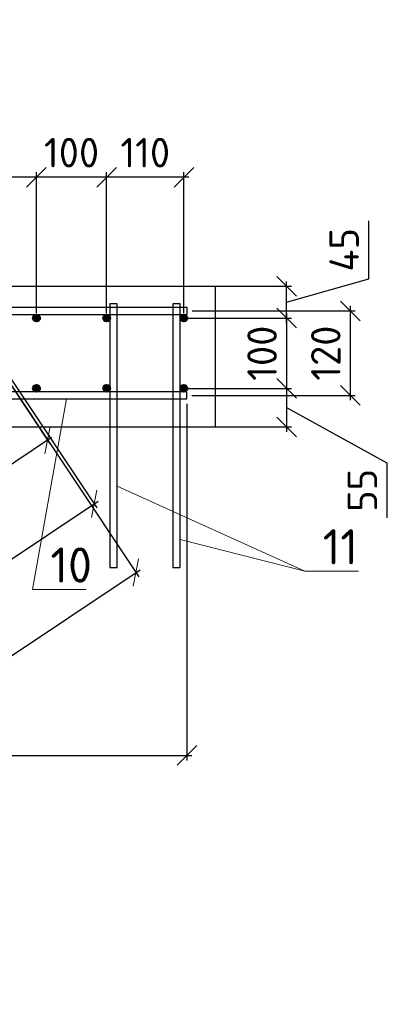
# Model space of a CAD drawing. Header units: millimetres. Extents: x 125896 to 2572636, y -120305 to 130347.
# Tile 154 of 256: x 407614 to 410298, y -103709 to -96705. Entities that reach past the tile are written whole.
import ezdxf

# ---------------------------------------------------------------- set-up
doc = ezdxf.new("R2010")
doc.units = ezdxf.units.MM
doc.linetypes.add('CENTER', pattern=[2, 1.25, -0.25, 0.25, -0.25])
for name, color, linetype, lineweight in [('Арматура', 152, 'Continuous', 40), ('ОСИ', 7, 'CENTER', 15), ('Столовая Двери и окна', 7, 'Continuous', 15)]:
    doc.layers.add(name, color=color, linetype=linetype, lineweight=lineweight)
doc.layers.add('Столовая - обозначения', color=7, linetype='Continuous')
doc.styles.get("Standard").update_dxf_attribs({"font": 'isocpeur.ttf'})
doc.styles.add('ГОСТ', font='isocpeur.ttf')
doc.dimstyles.new('Осевые', dxfattribs={"dimscale": 0.7, "dimtxt": 450, "dimasz": 400, "dimexe": 100, "dimexo": 100, "dimgap": 100, "dimtad": 1, "dimdec": 0, "dimzin": 0, "dimdsep": 46, "dimtxsty": 'Standard', "dimblk": 'OBLIQUE', "dimcen": 9, "dimdle": 100, "dimazin": 0, "dimtm": 1e-09, "dimtfac": 1, "dimtdec": 0, "dimtofl": 0, "dimtmove": 0, "dimatfit": 3, "dimfxl": 1, "dimtolj": 1, "dimtzin": 0, "dimarcsym": 0})

# ---------------------------------------------------------------- blocks, each defined once
blk = doc.blocks.new('_OBLIQUE')
at = {"color": 0, "linetype": 'ByBlock'}
blk.add_line((-0.5, -0.5), (0.5, 0.5), dxfattribs=at)
blk = doc.blocks.new('*D1108')
at = {"layer": 'Defpoints', "color": 0, "linetype": 'ByBlock', "lineweight": 20, "ltscale": 13, "transparency": 16777216}
for p in [(407525.1, -99219.5, -900), (408145, -100149.3), (385633.9, -113813.7, -900)]:
    blk.add_point(p, dxfattribs=at)
at = {"layer": 'ОСИ', "color": 0, "linetype": 'ByBlock', "lineweight": -2, "ltscale": 13, "transparency": 16777216}
for p, q in [((407544.5, -99248.6), (408164.4, -100178.4)), ((386224.6, -114762.9), (408174.1, -100129.9)), ((385653.3, -113842.8), (386273.2, -114772.6))]:
    blk.add_line(p, q, dxfattribs=at)
at = {"layer": 'ОСИ', "color": 0, "linetype": 'ByBlock', "lineweight": -2, "ltscale": 13, "transparency": 16777216, "xscale": 140, "yscale": 140, "zscale": 140}
for p, rotation in [((408145, -100149.3), 33.69006752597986), ((386253.8, -114743.5), 213.6900675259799)]:
    blk.add_blockref('_OBLIQUE', p, dxfattribs=dict(at, rotation=rotation))
at = {"layer": 'ОСИ', "color": 0, "linetype": 'ByBlock', "ltscale": 13, "transparency": 16777216, "insert": (397102.3, -107300.8), "char_height": 210, "attachment_point": 5, "rotation": 33.69007}
blk.add_mtext('\\A1;5262', dxfattribs=at)
blk = doc.blocks.new('*D1109')
at = {"layer": 'Defpoints', "color": 0, "linetype": 'ByBlock', "lineweight": 20, "ltscale": 13, "transparency": 16777216}
for p in [(407212.6, -98792.8, -995.9), (408442.9, -100638.3), (384655.8, -113830.7, -995.9)]:
    blk.add_point(p, dxfattribs=at)
at = {"layer": 'ОСИ', "color": 0, "linetype": 'ByBlock', "lineweight": -2, "ltscale": 13, "transparency": 16777216}
for p, q in [((407232, -98822), (408462.4, -100667.4)), ((385857, -115695.6), (408472.1, -100618.9)), ((384675.2, -113859.9), (385905.5, -115705.3))]:
    blk.add_line(p, q, dxfattribs=at)
at = {"layer": 'ОСИ', "color": 0, "linetype": 'ByBlock', "lineweight": -2, "ltscale": 13, "transparency": 16777216, "xscale": 140, "yscale": 140, "zscale": 140}
for p, rotation in [((408442.9, -100638.3), 33.69006752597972), ((385886.1, -115676.2), 213.6900675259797)]:
    blk.add_blockref('_OBLIQUE', p, dxfattribs=dict(at, rotation=rotation))
at = {"layer": 'ОСИ', "color": 0, "linetype": 'ByBlock', "ltscale": 13, "transparency": 16777216, "insert": (397067.4, -108011.7), "char_height": 210, "attachment_point": 5, "rotation": 33.69007}
blk.add_mtext('\\A1;5422', dxfattribs=at)
blk = doc.blocks.new('*D1084')
at = {"layer": 'Defpoints', "color": 0, "linetype": 'ByBlock', "lineweight": 20, "ltscale": 13, "transparency": 16777216}
for p in [(407527.3, -99267.1, 95.9), (407812.6, -99695.2), (406777.3, -99767.1, 95.9)]:
    blk.add_point(p, dxfattribs=at)
at = {"layer": 'ОСИ', "color": 0, "linetype": 'ByBlock', "lineweight": -2, "ltscale": 13, "transparency": 16777216}
for p, q in [((407546.7, -99296.2), (407832.1, -99724.3)), ((407033.5, -100214.6), (407841.8, -99675.7)), ((406796.7, -99796.2), (407082.1, -100224.3))]:
    blk.add_line(p, q, dxfattribs=at)
at = {"layer": 'ОСИ', "color": 0, "linetype": 'ByBlock', "lineweight": -2, "ltscale": 13, "transparency": 16777216, "xscale": 140, "yscale": 140, "zscale": 140}
for p, rotation in [((407812.6, -99695.2), 33.69006752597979), ((407062.6, -100195.2), 213.6900675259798)]:
    blk.add_blockref('_OBLIQUE', p, dxfattribs=dict(at, rotation=rotation))
at = {"layer": 'ОСИ', "color": 0, "linetype": 'ByBlock', "ltscale": 13, "transparency": 16777216, "insert": (407340.6, -99799.6), "char_height": 210, "attachment_point": 5, "rotation": 33.69007}
blk.add_mtext('\\A1;180', dxfattribs=at)
blk = doc.blocks.new('*D1116')
at = {"layer": 'Defpoints', "color": 0, "linetype": 'ByBlock', "lineweight": 20, "ltscale": 13, "transparency": 16777216}
for p in [(408784.2, -98827.5), (408784.2, -99327.5), (409516.7, -99327.5)]:
    blk.add_point(p, dxfattribs=at)
at = {"layer": 'ОСИ', "color": 0, "linetype": 'ByBlock', "lineweight": -2, "ltscale": 13, "transparency": 16777216}
for p, q in [((408819.2, -98827.5), (409551.7, -98827.5)), ((409516.7, -98792.5), (409516.7, -99362.5)), ((408819.2, -99327.5), (409551.7, -99327.5))]:
    blk.add_line(p, q, dxfattribs=at)
at = {"layer": 'ОСИ', "color": 0, "linetype": 'ByBlock', "lineweight": -2, "ltscale": 13, "transparency": 16777216, "xscale": 140, "yscale": 140, "zscale": 140}
for p, rotation in [((409516.7, -98827.5), 90), ((409516.7, -99327.5), 270)]:
    blk.add_blockref('_OBLIQUE', p, dxfattribs=dict(at, rotation=rotation))
at = {"layer": 'ОСИ', "color": 0, "linetype": 'ByBlock', "ltscale": 13, "transparency": 16777216, "insert": (409341.7, -99077.5), "char_height": 210, "attachment_point": 5, "rotation": 90}
blk.add_mtext('\\A1;100', dxfattribs=at)
blk = doc.blocks.new('*D1087')
at = {"layer": 'Defpoints', "color": 0, "linetype": 'ByBlock', "lineweight": 20, "ltscale": 13, "transparency": 16777216}
for p in [(408784.2, -98601.3), (409516.7, -98601.3), (408784.2, -98827.5)]:
    blk.add_point(p, dxfattribs=at)
at = {"layer": 'ОСИ', "color": 0, "linetype": 'ByBlock', "lineweight": -2, "ltscale": 13, "transparency": 16777216}
for p, q in [((410101.3, -98548.4), (410101.3, -98135.4)), ((409516.7, -98714.4), (410101.3, -98548.4)), ((408819.2, -98601.3), (409551.7, -98601.3)), ((409516.7, -98862.5), (409516.7, -98566.3)), ((408819.2, -98827.5), (409551.7, -98827.5))]:
    blk.add_line(p, q, dxfattribs=at)
at = {"layer": 'ОСИ', "color": 0, "linetype": 'ByBlock', "lineweight": -2, "ltscale": 13, "transparency": 16777216, "xscale": 140, "yscale": 140, "zscale": 140}
for p, rotation in [((409516.7, -98601.3), 90), ((409516.7, -98827.5), 270)]:
    blk.add_blockref('_OBLIQUE', p, dxfattribs=dict(at, rotation=rotation))
at = {"layer": 'ОСИ', "color": 0, "linetype": 'ByBlock', "ltscale": 13, "transparency": 16777216, "insert": (409926.3, -98341.9), "char_height": 210, "attachment_point": 5, "rotation": 90}
blk.add_mtext('\\A1;45', dxfattribs=at)
blk = doc.blocks.new('*D1088')
at = {"layer": 'Defpoints', "color": 0, "linetype": 'ByBlock', "lineweight": 20, "ltscale": 13, "transparency": 16777216}
for p in [(408784.2, -99327.5), (408784.2, -99601.3), (409516.5, -99601.3)]:
    blk.add_point(p, dxfattribs=at)
at = {"layer": 'ОСИ', "color": 0, "linetype": 'ByBlock', "lineweight": -2, "ltscale": 13, "transparency": 16777216}
for p, q in [((409516.5, -99292.5), (409516.5, -99636.3)), ((408819.2, -99327.5), (409551.5, -99327.5)), ((409516.5, -99464.4), (410231.3, -99857)), ((408819.2, -99601.3), (409551.5, -99601.3)), ((410231.3, -99857), (410231.3, -100249))]:
    blk.add_line(p, q, dxfattribs=at)
at = {"layer": 'ОСИ', "color": 0, "linetype": 'ByBlock', "lineweight": -2, "ltscale": 13, "transparency": 16777216, "xscale": 140, "yscale": 140, "zscale": 140}
for p, rotation in [((409516.5, -99327.5), 90), ((409516.5, -99601.3), 270)]:
    blk.add_blockref('_OBLIQUE', p, dxfattribs=dict(at, rotation=rotation))
at = {"layer": 'ОСИ', "color": 0, "linetype": 'ByBlock', "ltscale": 13, "transparency": 16777216, "insert": (410056.3, -100053), "char_height": 210, "attachment_point": 5, "rotation": 90}
blk.add_mtext('\\A1;55', dxfattribs=at)
blk = doc.blocks.new('*D1117')
at = {"layer": 'Defpoints', "color": 0, "linetype": 'ByBlock', "lineweight": 20, "ltscale": 13, "transparency": 16777216}
for p in [(408808, -98776.3), (409970.6, -98776.3), (408805.6, -99377.5)]:
    blk.add_point(p, dxfattribs=at)
at = {"layer": 'ОСИ', "color": 0, "linetype": 'ByBlock', "lineweight": -2, "ltscale": 13, "transparency": 16777216}
for p, q in [((409970.6, -99412.5), (409970.6, -98741.3)), ((408843, -98776.3), (410005.6, -98776.3)), ((408840.6, -99377.5), (410005.6, -99377.5))]:
    blk.add_line(p, q, dxfattribs=at)
at = {"layer": 'ОСИ', "color": 0, "linetype": 'ByBlock', "lineweight": -2, "ltscale": 13, "transparency": 16777216, "xscale": 140, "yscale": 140, "zscale": 140}
for p, rotation in [((409970.6, -98776.3), 90), ((409970.6, -99377.5), 270)]:
    blk.add_blockref('_OBLIQUE', p, dxfattribs=dict(at, rotation=rotation))
at = {"layer": 'ОСИ', "color": 0, "linetype": 'ByBlock', "ltscale": 13, "transparency": 16777216, "insert": (409795.6, -99076.9), "char_height": 210, "attachment_point": 5, "rotation": 90}
blk.add_mtext('\\A1;120', dxfattribs=at)
blk = doc.blocks.new('*D1118')
at = {"layer": 'Defpoints', "color": 0, "linetype": 'ByBlock', "lineweight": 20, "ltscale": 13, "transparency": 16777216}
for p in [(408234.2, -97825.5), (408234.2, -98827.5), (408784.2, -98827.5)]:
    blk.add_point(p, dxfattribs=at)
at = {"layer": 'ОСИ', "color": 0, "linetype": 'ByBlock', "lineweight": -2, "ltscale": 13, "transparency": 16777216}
for p, q in [((408819.2, -97825.5), (408199.2, -97825.5)), ((408234.2, -98792.5), (408234.2, -97790.5)), ((408784.2, -98792.5), (408784.2, -97790.5))]:
    blk.add_line(p, q, dxfattribs=at)
at = {"layer": 'ОСИ', "color": 0, "linetype": 'ByBlock', "lineweight": -2, "ltscale": 13, "transparency": 16777216, "xscale": 140, "yscale": 140, "zscale": 140, "rotation": 180}
blk.add_blockref('_OBLIQUE', (408234.2, -97825.5), dxfattribs=at)
at = {"layer": 'ОСИ', "color": 0, "linetype": 'ByBlock', "lineweight": -2, "ltscale": 13, "transparency": 16777216, "xscale": 140, "yscale": 140, "zscale": 140}
blk.add_blockref('_OBLIQUE', (408784.2, -97825.5), dxfattribs=at)
at = {"layer": 'ОСИ', "color": 0, "linetype": 'ByBlock', "ltscale": 13, "transparency": 16777216, "insert": (408509.2, -97650.5), "char_height": 210, "attachment_point": 5}
blk.add_mtext('\\A1;110', dxfattribs=at)
blk = doc.blocks.new('*D1119')
at = {"layer": 'Defpoints', "color": 0, "linetype": 'ByBlock', "lineweight": 20, "ltscale": 13, "transparency": 16777216}
for p in [(407734.2, -97825.5), (407734.2, -98827.5), (408234.2, -98827.5)]:
    blk.add_point(p, dxfattribs=at)
at = {"layer": 'ОСИ', "color": 0, "linetype": 'ByBlock', "lineweight": -2, "ltscale": 13, "transparency": 16777216}
for p, q in [((408269.2, -97825.5), (407699.2, -97825.5)), ((407734.2, -98792.5), (407734.2, -97790.5)), ((408234.2, -98792.5), (408234.2, -97790.5))]:
    blk.add_line(p, q, dxfattribs=at)
at = {"layer": 'ОСИ', "color": 0, "linetype": 'ByBlock', "lineweight": -2, "ltscale": 13, "transparency": 16777216, "xscale": 140, "yscale": 140, "zscale": 140, "rotation": 180}
blk.add_blockref('_OBLIQUE', (407734.2, -97825.5), dxfattribs=at)
at = {"layer": 'ОСИ', "color": 0, "linetype": 'ByBlock', "lineweight": -2, "ltscale": 13, "transparency": 16777216, "xscale": 140, "yscale": 140, "zscale": 140}
blk.add_blockref('_OBLIQUE', (408234.2, -97825.5), dxfattribs=at)
at = {"layer": 'ОСИ', "color": 0, "linetype": 'ByBlock', "ltscale": 13, "transparency": 16777216, "insert": (407984.2, -97650.5), "char_height": 210, "attachment_point": 5}
blk.add_mtext('\\A1;100', dxfattribs=at)
blk = doc.blocks.new('*D1067')
at = {"layer": 'Defpoints', "color": 0, "linetype": 'ByBlock', "lineweight": 20, "ltscale": 13, "transparency": 16777216}
for p in [(406484.2, -97825.3), (407734.2, -98827.5), (406484.2, -98836.3)]:
    blk.add_point(p, dxfattribs=at)
at = {"layer": 'ОСИ', "color": 0, "linetype": 'ByBlock', "lineweight": -2, "ltscale": 13, "transparency": 16777216}
for p, q in [((407769.2, -97825.3), (406449.2, -97825.3)), ((406484.2, -98801.3), (406484.2, -97790.3)), ((407734.2, -98792.5), (407734.2, -97790.3))]:
    blk.add_line(p, q, dxfattribs=at)
at = {"layer": 'ОСИ', "color": 0, "linetype": 'ByBlock', "lineweight": -2, "ltscale": 13, "transparency": 16777216, "xscale": 140, "yscale": 140, "zscale": 140, "rotation": 180}
blk.add_blockref('_OBLIQUE', (406484.2, -97825.3), dxfattribs=at)
at = {"layer": 'ОСИ', "color": 0, "linetype": 'ByBlock', "lineweight": -2, "ltscale": 13, "transparency": 16777216, "xscale": 140, "yscale": 140, "zscale": 140}
blk.add_blockref('_OBLIQUE', (407734.2, -97825.3), dxfattribs=at)
at = {"layer": 'ОСИ', "color": 0, "linetype": 'ByBlock', "ltscale": 13, "transparency": 16777216, "insert": (407109.2, -97650.3), "char_height": 210, "attachment_point": 5}
blk.add_mtext('\\A1;250', dxfattribs=at)
blk = doc.blocks.new('*D1120')
at = {"layer": 'Defpoints', "color": 0, "linetype": 'ByBlock', "lineweight": 20, "ltscale": 13, "transparency": 16777216}
for p in [(405658, -99402.5), (408805.6, -99402.5), (408805.6, -101938.8)]:
    blk.add_point(p, dxfattribs=at)
at = {"layer": 'ОСИ', "color": 0, "linetype": 'ByBlock', "lineweight": -2, "ltscale": 13, "transparency": 16777216}
for p, q in [((405658, -99437.5), (405658, -101973.8)), ((408805.6, -99437.5), (408805.6, -101973.8)), ((405623, -101938.8), (408840.6, -101938.8))]:
    blk.add_line(p, q, dxfattribs=at)
at = {"layer": 'ОСИ', "color": 0, "linetype": 'ByBlock', "lineweight": -2, "ltscale": 13, "transparency": 16777216, "xscale": 140, "yscale": 140, "zscale": 140, "rotation": 180}
blk.add_blockref('_OBLIQUE', (405658, -101938.8), dxfattribs=at)
at = {"layer": 'ОСИ', "color": 0, "linetype": 'ByBlock', "lineweight": -2, "ltscale": 13, "transparency": 16777216, "xscale": 140, "yscale": 140, "zscale": 140}
blk.add_blockref('_OBLIQUE', (408805.6, -101938.8), dxfattribs=at)
at = {"layer": 'ОСИ', "color": 0, "linetype": 'ByBlock', "ltscale": 13, "transparency": 16777216, "insert": (407231.8, -101763.8), "char_height": 210, "attachment_point": 5}
blk.add_mtext('\\A1;630', dxfattribs=at)

msp = doc.modelspace()

# ---------------------------------------------------------------- hatches: boundary and pattern name
at = {"layer": 'Арматура'}
h = msp.add_hatch(color=256, dxfattribs=at)
edge = h.paths.add_edge_path()
edge.add_arc((407734.2, -98827.5), 25, 0, 360)
h = msp.add_hatch(color=256, dxfattribs=at)
edge = h.paths.add_edge_path()
edge.add_arc((408234.2, -98827.5), 25, 0, 360)
h = msp.add_hatch(color=256, dxfattribs=at)
edge = h.paths.add_edge_path()
edge.add_arc((408784.2, -98827.5), 25, 0, 360)
h = msp.add_hatch(color=256, dxfattribs=at)
edge = h.paths.add_edge_path()
edge.add_arc((407734.2, -99327.5), 25, 0, 360)
h = msp.add_hatch(color=256, dxfattribs=at)
edge = h.paths.add_edge_path()
edge.add_arc((408234.2, -99327.5), 25, 0, 360)
h = msp.add_hatch(color=256, dxfattribs=at)
edge = h.paths.add_edge_path()
edge.add_arc((408784.2, -99327.5), 25, 0, 360)

# ---------------------------------------------------------------- linework, layer by layer
for centre in [(407734.2, -98827.5), (408234.2, -98827.5), (408784.2, -98827.5), (407734.2, -99327.5), (408234.2, -99327.5), (408784.2, -99327.5)]:
    msp.add_circle(centre, 25, dxfattribs=at)
at = {"layer": 'Столовая Двери и окна', "color": 18, "lineweight": 30, "true_color": 0x000000}
for p in [(409008, -98601.3), (407358, -99601.3, -1170)]:
    msp.add_line(p, (409008, -99601.3), dxfattribs=at)
at = {"layer": 'Столовая Двери и окна', "color": 18, "lineweight": 20, "true_color": 0x000000}
for p, q in [((407705.4, -100757.7), (407948.2, -99402.5)), ((408308, -100023.9), (409645.5, -100627.7)), ((408756.9, -100402.1), (409645.5, -100627.7)), ((409645.5, -100627.7), (410029.2, -100627.7)), ((407705.4, -100757.7), (408089.1, -100757.7))]:
    msp.add_line(p, q, dxfattribs=at)
at = {"layer": 'Столовая Двери и окна', "color": 18, "lineweight": 30, "true_color": 0x000000}
msp.add_lwpolyline([(398008, -103601.3), (399508, -103601.3), (399508, -102601.3), (401008, -102601.3), (401008, -101601.3), (402508, -101601.3), (402508, -100601.3), (404008, -100601.3), (404008, -99601.3), (405508, -99601.3), (405508, -98601.3), (407008, -98601.3), (407008, -98601.3), (409008, -98601.3)], dxfattribs=at)
at = {"layer": 'Столовая Двери и окна', "color": 146, "lineweight": 30, "true_color": 0x105689}
for points in [[(405752.5, -98801.3), (408808, -98801.3), (408808, -98751.3), (405718.1, -98751.3), (405718.1, -98751.3), (405718.1, -98751.3)], [(405658, -99402.5), (408805.6, -99402.5), (408805.6, -99352.5), (405658, -99352.5)]]:
    msp.add_lwpolyline(points, dxfattribs=at)
at = {"layer": 'Столовая Двери и окна', "color": 5, "lineweight": 30}
for points in [[(408308, -98726.3), (408258, -98726.3), (408258, -100601.3), (408308, -100601.3)], [(408756.9, -98726.3), (408706.9, -98726.3), (408706.9, -100601.3), (408756.9, -100601.3)]]:
    msp.add_lwpolyline(points, close=True, dxfattribs=at)

# ---------------------------------------------------------------- texts
at = {"insert": (226281.3, -87218.1), "char_height": 250, "attachment_point": 1, "style": 'ГОСТ'}
msp.add_mtext_dynamic_manual_height_columns('\\A1;\\pi9384.38;{\\H1.5152x;\\P\\pi1250;Общие указания\\P\\pi250;}1.^IРабочая документация разработана в соответствии с заданием на проектирование, требованиями действующих технических регламентов, стандартов, сводов правил и других документов, содержащих установленные требования.\\P2.^IРабочая документация выполнена в соответствии со следующими нормативными и техническими документами:\\P-^IСП 20.13330.2016 "Нагрузки и Воздействия";\\P-^IСП 63.13330.2012 "Бетонные и железобетонные конструкции. Основные положения";\\P-^IСП 22.13330.2016 "Основания зданий и сооружений";\\P-^IСП 45.13330.2012 "Земляные сооружения, основания и фундаменты".\\P3.   За относительную отметку 0,000 принята отметка чистого пола первого этажа.\\P4.^IПеречень видов работ, для которых необходимо составлять акты освидетельствования скрытых работ:\\P-^Iармирование конструкций;\\P-^Iосвидетельствование опалубки перед бетонированием;\\P-^Iвыполнение сварочных работ;\\P-^Iотбор контрольных проб бетона;\\P-^Iсоответствие законченных железобетонных конструкций проекту с отображением качества работ;\\P-^Iустройство монолитных конструкций, выполняемых в зимнее время;  \\P\\pi0;  -    устройство гидроизоляции;\\P\\pi250;-^Iуплотнение грунтов и обратную засыпку.\\PЗапрещается выполнение последующих работ при отсутствии актов освидетельствования предшествующих скрытых работ во всех случаях.\\P\\pi0;        5. Проект рассчитан на производство работ в период положительных температур. В случае выполнения работ при отрицательных температурах необходимо выполнять требования СНиП часть 3 по производству работ и ППР.\\P        6. При минимальной температуре воздуха до минус 15°С допускается: выдерживание бетона в конструкции методом термоса, при предварительном разогреве бетонной смеси, форсированный электроразогрев бетона в конструкции с повторным уплотнением.\\P\\pi250;При минимальной температуре воздуха до минус 25°С допускается: обогрев бетона в греющей опалубке с помощью низкотемпературных электронагревателей, электродный сквозной прогрев бетона, электрообогрев с помощью греющего провода.\\P\\pi0;7. При отрицательной температуре воздуха уплотнение грунта обратной засыпки в траншеях должно \\Pосуществляться до достижения коэффициента уплотнения 0,98. \\PВремя уплотнения грунта в зависимости от температуры воздуха: \\P\\pi250;-^Iпри t{\\H0.7x;\\So^ ;}-5, 90-120 минут; при t{\\H0.7x;\\So^ ;\\H1.42857x;-10, 60-90 минут; }при t{\\H0.7x;\\So^ ;\\H1.42857x;-20, 40-60 минут; }при t{\\H0.7x;\\So^ ;\\H1.42857x;-30, 20-30 минут;\\P\\pi0;Работы по выполнению насыпей и обратных засыпок при отрицательных температурах должны производить с учетом следующих требований:\\P\\pi250;-^Iподготовку поверхности (основания) насыпи и обратных засыпок следует выполнять с полным удалением снега, льда, промерзшего слоя слабого и пучинистого грунта на всю его глубину;\\P-^Iотсыпку в насыпь и обратные засыпки грунтов необходимо производить при их природной влажности и в талом состоянии с содержанием комьев мерзлого грунта, не превышающим требований, приведенных в приложении М СП 45.13330.2017. Свод правил. Земляные сооружения, основания и фундаменты., и, как правило, на не промерзшие ранее отсыпанные и уплотненные слои. В отдельных случаях при согласовании с автором проекта допускается грунты отсыпать на непучинистые грунты, промерзшие на глубину не более 15 см;\\P-^Iпри пониженной влажности отсыпанных грунтов для их уплотнения следует применять более тяжелое грунтоуплотняющее оборудование; \\P-^Iработы по отсыпке и уплотнению каждого слоя должны выполнять в течение одной рабочей смены; - при выполнении насыпей из глинистых грунтов при обильном снеговыпадении все работы должны быть прекращены; - перерывы в работах по выполнению насыпей и обратных засыпок допускаются только при условиях, что за время перерыва глубина промерзания ранее уплотненных пучинистых грунтов не превысит 15 см или на время перерыва ранее уплотненные грунты утепляются специальными средствами (например, маловлажным рыхлым грунтом, который в последующем удаляется); - все работы по отсыпке грунтов и их уплотнению выполняют с повышенной интенсивностью.}', width=20474.372, gutter_width=5800, heights=[24436.9], dxfattribs=at)
at = {"layer": 'Столовая - обозначения', "lineweight": 25}
for s, p in [('11', (409773.7, -100579.4)), ('10', (407833.5, -100709.4))]:
    msp.add_text(s, height=250, dxfattribs=at).set_placement(p)

# ---------------------------------------------------------------- dimensions: what is measured, and where the dimension line sits
at = {"layer": 'ОСИ', "linetype": 'ByBlock', "ltscale": 13}
for base, p1, p2, picture, middle in [((406484.2, -97825.3), (407734.2, -98827.5), (406484.2, -98836.3), '*D1067', (407109.2, -97650.3)), ((407734.2, -97825.5), (408234.2, -98827.5), (407734.2, -98827.5), '*D1119', (407984.2, -97650.5)), ((408234.2, -97825.5), (408784.2, -98827.5), (408234.2, -98827.5), '*D1118', (408509.2, -97650.5)), ((408805.6, -101938.8), (405658, -99402.5), (408805.6, -99402.5), '*D1120', (407231.8, -101763.8))]:
    dim = msp.add_linear_dim(base=base, p1=p1, p2=p2, dimstyle='Осевые', override={"dimtxt": 300, "dimasz": 200, "dimexe": 50, "dimexo": 50, "dimlfac": 0.2, "dimdle": 50, "dimtmove": 1}, dxfattribs=at)
    dim.commit()
    dim.dimension.update_dxf_attribs({"geometry": picture, "text_midpoint": middle})
for base, p1, p2, picture, middle in [((409516.7, -98601.3), (408784.2, -98827.5), (408784.2, -98601.3), '*D1087', (410101.3, -98478.4)), ((409516.5, -99601.3), (408784.2, -99327.5), (408784.2, -99601.3), '*D1088', (410231.3, -99927))]:
    dim = msp.add_linear_dim(base=base, p1=p1, p2=p2, angle=90, dimstyle='Осевые', override={"dimtxt": 300, "dimasz": 200, "dimexe": 50, "dimexo": 50, "dimlfac": 0.2, "dimdle": 50, "dimtmove": 1}, dxfattribs=at)
    dim.commit()
    dim.dimension.update_dxf_attribs({"geometry": picture, "text_midpoint": middle, "dimtype": 160})
for base, p1, p2, picture, middle in [((409516.7, -99327.5), (408784.2, -98827.5), (408784.2, -99327.5), '*D1116', (409341.7, -99077.5)), ((409970.6, -98776.3), (408805.6, -99377.5), (408808, -98776.3), '*D1117', (409795.6, -99076.9))]:
    dim = msp.add_linear_dim(base=base, p1=p1, p2=p2, angle=90, dimstyle='Осевые', override={"dimtxt": 300, "dimasz": 200, "dimexe": 50, "dimexo": 50, "dimlfac": 0.2, "dimdle": 50, "dimtmove": 1}, dxfattribs=at)
    dim.commit()
    dim.dimension.update_dxf_attribs({"geometry": picture, "text_midpoint": middle})
for p1, p2, distance, picture, middle in [((384655.8, -113830.7, -995.9), (407212.6, -98792.8, -995.9), -2218, '*D1109', (397067.4, -108011.7)), ((385633.9, -113813.7, -900), (407525.1, -99219.5, -900), -1117.5, '*D1108', (397102.3, -107300.8)), ((406777.3, -99767.1, 95.9), (407527.3, -99267.1, 95.9), -514.5, '*D1084', (407340.6, -99799.6))]:
    dim = msp.add_aligned_dim(p1=p1, p2=p2, distance=distance, dimstyle='Осевые', override={"dimtxt": 300, "dimasz": 200, "dimexe": 50, "dimexo": 50, "dimlfac": 0.2, "dimdle": 50, "dimtmove": 1}, dxfattribs=at)
    dim.commit()
    dim.dimension.update_dxf_attribs({"geometry": picture, "text_midpoint": middle})

doc.saveas('drawing.dxf')
